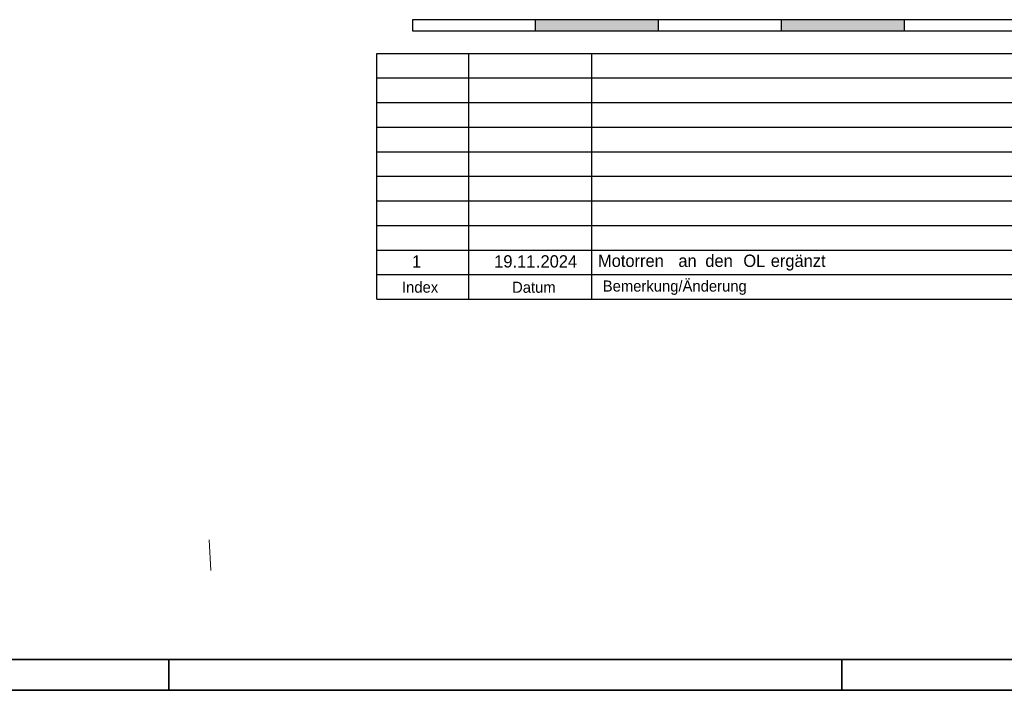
# Model space of a CAD drawing. Extents: x -181 to 1388, y 138 to 979.
# Tile 19 of 30: x 955 to 1115, y 138 to 247. Entities that reach past the tile are written whole.
import ezdxf

# ---------------------------------------------------------------- set-up
doc = ezdxf.new("R2010")
doc.units = 0
doc.layers.get('0').update_dxf_attribs({"lineweight": 25})
doc.layers.add('20 Möblierung', color=9, linetype='Continuous', lineweight=18, true_color=0x808080)
doc.layers.add('Rahmen-A0U86KLAPE', color=7, linetype='Continuous', lineweight=35)
doc.layers.add('X_Rahmen', color=7, linetype='Continuous', lineweight=25)
doc.styles.get("Standard").update_dxf_attribs({"font": 'arial.ttf'})

# ---------------------------------------------------------------- blocks, each defined once
blk = doc.blocks.new('Blockreferenz-A07F5VVBWF')
at = {"layer": 'Rahmen-A0U86KLAPE', "color": 0, "linetype": 'ByBlock', "ltscale": 0.35}
for p, q in [((-160.83, 142.99), (1383.17, 142.99)), ((979.17, 137.99), (979.17, 142.99)), ((1088.67, 137.99), (1088.67, 142.99)), ((-180.83, 137.99), (1388.17, 137.99))]:
    blk.add_line(p, q, dxfattribs=at)
blk = doc.blocks.new('Referenz-A07F5VVIWF')
at = {"layer": '20 Möblierung', "color": 0, "linetype": 'Continuous', "ltscale": 9.447842}
blk.add_line((986.04, 157.51), (985.76, 162.5), dxfattribs=at)
blk = doc.blocks.new('Referenz-A07F5VYIWF')
at = {"color": 7, "linetype": 'ByBlock', "lineweight": -2, "ltscale": 13.122003}
for p, q in [((1118.81, 247.12), (1018.81, 247.12)), ((1018.81, 247.12), (1018.81, 245.3)), ((1038.81, 247.12), (1038.81, 245.3)), ((1058.81, 247.12), (1058.81, 245.3)), ((1078.81, 247.12), (1078.81, 245.3)), ((1098.81, 247.12), (1098.81, 245.3)), ((1018.81, 245.3), (1118.81, 245.3))]:
    blk.add_line(p, q, dxfattribs=at)
at = {"color": 7, "linetype": 'ByBlock', "lineweight": -2, "ltscale": 0.006845}
for p, q in [((1013.02, 241.64), (1198.02, 241.64)), ((1013.02, 201.64), (1013.02, 241.64)), ((1028.02, 201.64), (1028.02, 241.64)), ((1048.02, 201.64), (1048.02, 241.64)), ((1013.02, 237.64), (1198.02, 237.64)), ((1013.02, 233.64), (1198.02, 233.64)), ((1013.02, 229.64), (1198.02, 229.64)), ((1013.02, 225.64), (1198.02, 225.64)), ((1013.02, 221.64), (1198.02, 221.64)), ((1013.02, 217.64), (1198.02, 217.64)), ((1013.02, 213.64), (1198.02, 213.64)), ((1013.02, 209.64), (1198.02, 209.64)), ((1013.02, 205.64), (1198.02, 205.64)), ((1013.02, 201.64), (1198.02, 201.64))]:
    blk.add_line(p, q, dxfattribs=at)
at = {"color": 7, "linetype": 'ByBlock', "lineweight": -2, "ltscale": 13.122003}
for points in [[(1038.81, 245.3), (1038.81, 247.12), (1058.81, 245.3)], [(1058.81, 245.3), (1038.81, 247.12), (1058.81, 247.12)], [(1078.81, 245.3), (1078.81, 247.12), (1098.81, 245.3)], [(1098.81, 245.3), (1078.81, 247.12), (1098.81, 247.12)]]:
    blk.add_solid(points, dxfattribs=at)
at = {"color": 7, "linetype": 'ByBlock', "lineweight": -2, "ltscale": 0.006845, "char_height": 2, "attachment_point": 1}
for s, insert in [('{\\fCentury Gothic;1}', (1018.75, 208.77)), ('{\\fCentury Gothic;19.11}', (1032.12, 208.79)), ('{\\fCentury Gothic;.2024}', (1038.92, 208.79)), ('{\\fCentury Gothic;Motorren}', (1049.01, 208.89)), ('{\\fCentury Gothic;an}', (1062.09, 208.89)), ('{\\fCentury Gothic;den}', (1066.47, 208.89)), ('{\\fCentury Gothic;OL}', (1072.66, 208.89)), ('{\\fCentury Gothic;ergänzt}', (1077.12, 208.89))]:
    blk.add_mtext(s, dxfattribs=dict(at, insert=insert))
at = {"color": 7, "lineweight": -2, "char_height": 1.8, "attachment_point": 1}
for s, insert in [('{\\fCentury Gothic;Bemerkung/Änderung}', (1049.79, 204.68)), ('{\\fCentury Gothic;Index}', (1017.12, 204.49)), ('{\\fCentury Gothic;Datum}', (1035.03, 204.48))]:
    blk.add_mtext(s, dxfattribs=dict(at, insert=insert))

msp = doc.modelspace()

# ---------------------------------------------------------------- block references
at = {"color": 8, "lineweight": 25, "ltscale": 12.5, "true_color": 0x808080}
for name in ['Referenz-A07F5VVIWF', 'Referenz-A07F5VYIWF']:
    msp.add_blockref(name, (0, 0), dxfattribs=at)
at = {"layer": 'X_Rahmen', "ltscale": 0.25}
msp.add_blockref('Blockreferenz-A07F5VVBWF', (0, 0), dxfattribs=at)

doc.saveas('drawing.dxf')
